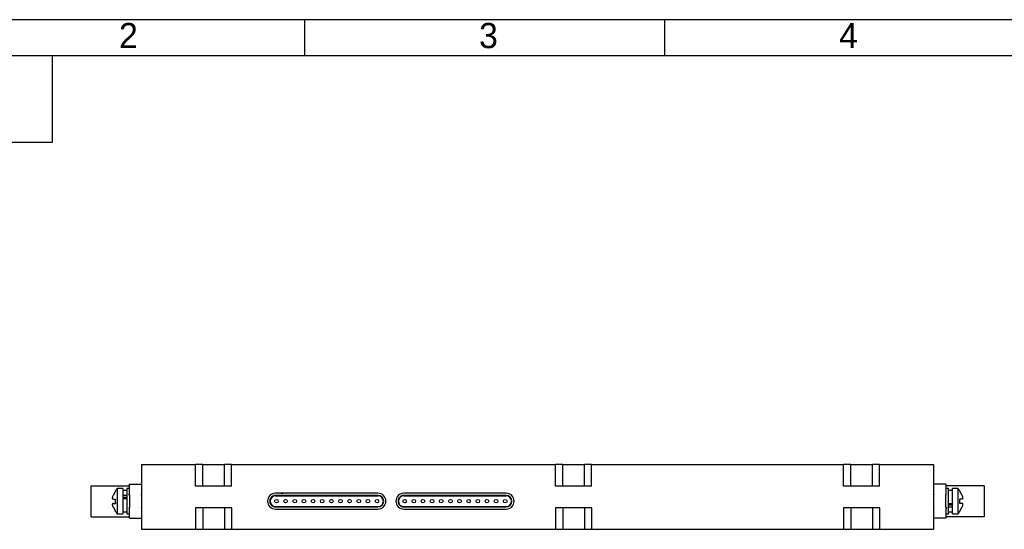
# Model space of a CAD drawing. Header units: millimetres. Extents: x 0 to 420, y 0 to 297.
# Tile 6 of 7: x 80 to 217, y 226 to 297. Entities that reach past the tile are written whole.
import ezdxf

# ---------------------------------------------------------------- set-up
doc = ezdxf.new("R2010")
doc.units = ezdxf.units.MM
for name, color, linetype in [('10', 7, 'Continuous'), ('5', 7, 'Continuous'), ('9', 7, 'Continuous')]:
    doc.layers.add(name, color=color, linetype=linetype)
doc.styles.add('SLDTEXTSTYLE1', font='txt')

msp = doc.modelspace()

# ---------------------------------------------------------------- linework, layer by layer
at = {"color": 7, "linetype": 'Continuous', "lineweight": 25}
for p, q in [((97.37, 235.286), (97.37, 226.286)), ((97.37, 235.286), (104.87, 235.286)), ((104.87, 232.286), (104.87, 235.286)), ((105.87, 235.286), (104.87, 235.286)), ((105.87, 232.286), (105.87, 235.286)), ((105.87, 235.286), (108.87, 235.286)), ((108.87, 232.286), (108.87, 235.286)), ((109.87, 235.286), (108.87, 235.286)), ((109.87, 232.286), (109.87, 235.286)), ((109.87, 235.286), (154.87, 235.286)), ((109.87, 232.286), (109.87, 235.286)), ((109.87, 235.286), (109.87, 235.286)), ((154.87, 232.286), (154.87, 235.286)), ((155.87, 235.286), (154.87, 235.286)), ((155.87, 232.286), (155.87, 235.286)), ((155.87, 235.286), (158.87, 235.286)), ((158.87, 232.286), (158.87, 235.286)), ((159.87, 235.286), (158.87, 235.286)), ((159.87, 232.286), (159.87, 235.286)), ((159.87, 235.286), (194.87, 235.286)), ((159.87, 232.286), (159.87, 235.286)), ((159.87, 235.286), (159.87, 235.286)), ((194.87, 232.286), (194.87, 235.286)), ((195.87, 235.286), (194.87, 235.286)), ((195.87, 232.286), (195.87, 235.286)), ((195.87, 235.286), (198.87, 235.286)), ((198.87, 232.286), (198.87, 235.286)), ((199.87, 235.286), (198.87, 235.286)), ((199.87, 232.286), (199.87, 235.286)), ((199.87, 235.286), (207.37, 235.286)), ((199.87, 232.286), (199.87, 235.286)), ((199.87, 235.286), (199.87, 235.286)), ((207.37, 235.286), (207.37, 226.286)), ((95.67, 231.016), (95.67, 232.536)), ((95.67, 232.536), (97.37, 232.536)), ((209.07, 232.536), (207.37, 232.536)), ((209.07, 232.536), (209.07, 231.018)), ((90.37, 232.336), (95.67, 232.336)), ((90.37, 228.036), (90.37, 232.336)), ((93.732, 231.57), (93.409, 230.986)), ((94.77, 231.936), (93.97, 231.936)), ((93.97, 231.936), (93.97, 228.436)), ((94.77, 231.936), (94.77, 228.436)), ((95.32, 231.686), (94.77, 231.686)), ((95.67, 231.936), (95.32, 231.936)), ((95.32, 231.936), (95.32, 228.436)), ((109.87, 232.286), (104.87, 232.286)), ((109.87, 232.286), (109.87, 232.286)), ((130.198, 231.286), (115.978, 231.286)), ((148.003, 231.286), (133.783, 231.286)), ((159.87, 232.286), (154.87, 232.286)), ((159.87, 232.286), (159.87, 232.286)), ((199.87, 232.286), (194.87, 232.286)), ((199.87, 232.286), (199.87, 232.286)), ((209.03, 231.183), (209.022, 231.169)), ((214.37, 232.336), (209.07, 232.336)), ((209.42, 231.936), (209.07, 231.936)), ((209.42, 228.436), (209.42, 231.936)), ((209.97, 231.686), (209.42, 231.686)), ((210.77, 231.936), (209.97, 231.936)), ((209.97, 228.436), (209.97, 231.936)), ((210.77, 228.436), (210.77, 231.936)), ((211.008, 231.57), (211.009, 231.571)), ((211.331, 230.986), (211.008, 231.57)), ((214.37, 232.336), (214.37, 228.036)), ((93.409, 230.486), (93.732, 230.486)), ((93.409, 229.886), (93.732, 229.886)), ((94.77, 231.031), (95.32, 231.031)), ((94.77, 230.75), (95.32, 230.75)), ((95.32, 230.529), (94.77, 230.529)), ((95.67, 231.031), (95.67, 229.354)), ((95.724, 231.014), (95.719, 231.007)), ((130.209, 230.986), (115.978, 230.986)), ((115.978, 230.936), (130.198, 230.936)), ((148.014, 230.986), (133.783, 230.986)), ((133.783, 230.936), (148.003, 230.936)), ((209.07, 229.342), (209.07, 231.018)), ((209.42, 229.843), (209.97, 229.843)), ((211.331, 230.486), (211.008, 230.486)), ((211.331, 229.886), (211.008, 229.886)), ((93.409, 229.386), (93.732, 228.803)), ((93.732, 228.803), (93.731, 228.802)), ((93.97, 228.436), (94.77, 228.436)), ((94.77, 228.686), (95.32, 228.686)), ((95.32, 228.436), (95.67, 228.436)), ((95.67, 227.836), (95.67, 229.354)), ((95.71, 229.19), (95.718, 229.203)), ((109.87, 229.286), (104.87, 229.286)), ((104.87, 229.286), (104.87, 226.286)), ((105.87, 229.286), (105.87, 226.286)), ((108.87, 229.286), (108.87, 226.286)), ((109.87, 229.286), (109.87, 226.286)), ((109.87, 229.286), (109.87, 226.286)), ((109.87, 229.286), (109.87, 229.286)), ((115.978, 229.436), (130.198, 229.436)), ((115.978, 229.386), (130.198, 229.386)), ((115.978, 229.086), (130.198, 229.086)), ((133.783, 229.436), (148.003, 229.436)), ((133.783, 229.386), (148.003, 229.386)), ((133.783, 229.086), (148.003, 229.086)), ((159.87, 229.286), (154.87, 229.286)), ((154.87, 229.286), (154.87, 226.286)), ((155.87, 229.286), (155.87, 226.286)), ((158.87, 229.286), (158.87, 226.286)), ((159.87, 229.286), (159.87, 226.286)), ((159.87, 229.286), (159.87, 226.286)), ((159.87, 229.286), (159.87, 229.286)), ((199.87, 229.286), (194.87, 229.286)), ((194.87, 229.286), (194.87, 226.286)), ((195.87, 229.286), (195.87, 226.286)), ((198.87, 229.286), (198.87, 226.286)), ((199.87, 229.286), (199.87, 226.286)), ((199.87, 229.286), (199.87, 226.286)), ((199.87, 229.286), (199.87, 229.286)), ((209.016, 229.358), (209.021, 229.366)), ((209.07, 229.357), (209.07, 227.836)), ((209.07, 228.436), (209.42, 228.436)), ((209.97, 229.622), (209.42, 229.622)), ((209.97, 229.341), (209.42, 229.341)), ((209.42, 228.686), (209.97, 228.686)), ((209.97, 228.436), (210.77, 228.436)), ((211.008, 228.803), (211.331, 229.386)), ((90.37, 228.036), (95.67, 228.036)), ((95.67, 227.836), (97.37, 227.836)), ((209.07, 227.836), (207.37, 227.836)), ((214.37, 228.036), (209.07, 228.036)), ((97.37, 226.286), (104.87, 226.286)), ((104.87, 226.286), (105.87, 226.286)), ((105.87, 226.286), (108.87, 226.286)), ((108.87, 226.286), (109.87, 226.286)), ((109.87, 226.286), (154.87, 226.286)), ((109.87, 226.286), (109.87, 226.286)), ((154.87, 226.286), (155.87, 226.286)), ((155.87, 226.286), (158.87, 226.286)), ((158.87, 226.286), (159.87, 226.286)), ((159.87, 226.286), (194.87, 226.286)), ((159.87, 226.286), (159.87, 226.286)), ((194.87, 226.286), (195.87, 226.286)), ((195.87, 226.286), (198.87, 226.286)), ((198.87, 226.286), (199.87, 226.286)), ((199.87, 226.286), (207.37, 226.286)), ((199.87, 226.286), (199.87, 226.286))]:
    msp.add_line(p, q, dxfattribs=at)
for centre in [(116.103, 230.186), (117.373, 230.186), (118.643, 230.186), (119.913, 230.186), (121.183, 230.186), (122.453, 230.186), (123.723, 230.186), (124.993, 230.186), (126.263, 230.186), (127.533, 230.186), (128.803, 230.186), (130.073, 230.186), (133.908, 230.186), (135.178, 230.186), (136.448, 230.186), (137.718, 230.186), (138.988, 230.186), (140.258, 230.186), (141.528, 230.186), (142.798, 230.186), (144.068, 230.186), (145.338, 230.186), (146.608, 230.186), (147.878, 230.186)]:
    msp.add_circle(centre, 0.25, dxfattribs=at)
for centre, radius, start, end in [((98.296, 228.605), 5.46, 142.40156, 146.97349), ((115.978, 230.186), 1.1, 89.99973, 269.99973), ((130.198, 230.186), 1.1, 269.99973, 89.99973), ((133.783, 230.186), 1.1, 89.99973, 269.99973), ((148.003, 230.186), 1.1, 269.99973, 89.99973), ((206.444, 228.605), 5.46, 32.9874, 37.59844), ((115.978, 230.186), 0.8, 89.99962, 270.00038), ((115.978, 230.186), 0.75, 90.00027, 270.00027), ((130.198, 230.186), 0.8, 270.00193, 89.25172), ((130.198, 230.186), 0.75, 270.00027, 90.00027), ((133.783, 230.186), 0.8, 89.99962, 270.00038), ((133.783, 230.186), 0.75, 90.00027, 270.00027), ((148.003, 230.186), 0.8, 270.00193, 89.25172), ((148.003, 230.186), 0.75, 270.00027, 90.00027), ((98.296, 231.767), 5.46, 212.9874, 217.59844), ((206.444, 231.767), 5.46, 322.40156, 326.97349)]:
    msp.add_arc(centre, radius, start, end, dxfattribs=at)
for points, knots in [([(93.731, 231.571), (93.726, 231.573), (93.721, 231.576), (93.731, 231.57), (93.732, 231.57)], [0, 0, 0, 0, 0.9174165, 1, 1, 1, 1]), ([(95.651, 231.01), (95.634, 231.039), (95.604, 231.092), (95.573, 231.145), (95.559, 231.169)], [0, 0, 0, 0, 0.54533375, 1, 1, 1, 1]), ([(97.37, 231.116), (97.366, 231.108), (97.346, 231.074), (97.326, 231.041), (97.311, 231.014)], [0, 0, 0, 0, 0.2222734, 1, 1, 1, 1]), ([(116.751, 231.286), (116.754, 231.286), (116.771, 231.286), (116.849, 231.286), (116.99, 231.286), (117.055, 231.286)], [0, 0, 0, 0, 0.0757779, 0.575634, 1, 1, 1, 1]), ([(207.435, 231.169), (207.421, 231.145), (207.399, 231.108), (207.378, 231.071), (207.37, 231.057)], [0, 0, 0, 0, 0.6476939, 1, 1, 1, 1]), ([(93.409, 230.986), (93.386, 230.933), (93.343, 230.834), (93.305, 230.695), (93.302, 230.59), (93.33, 230.519), (93.37, 230.49), (93.399, 230.487), (93.409, 230.486)], [0, 0, 0, 0, 0.2138622, 0.3936336, 0.574217, 0.736903, 0.9120015, 1, 1, 1, 1]), ([(93.409, 229.886), (93.386, 229.881), (93.343, 229.873), (93.305, 229.801), (93.302, 229.702), (93.33, 229.58), (93.37, 229.473), (93.399, 229.408), (93.409, 229.386)], [0, 0, 0, 0, 0.2138622, 0.3936336, 0.574217, 0.736903, 0.9120015, 1, 1, 1, 1]), ([(93.732, 230.486), (93.722, 230.294), (93.712, 230.093), (93.731, 229.894), (93.732, 229.886)], [0, 0, 0, 0, 0.9587009, 1, 1, 1, 1]), ([(95.727, 231.014), (95.713, 231.014), (95.687, 231.014), (95.662, 231.014), (95.649, 231.014)], [0, 0, 0, 0, 0.5099963, 1, 1, 1, 1]), ([(211.008, 229.886), (211.018, 230.079), (211.028, 230.279), (211.009, 230.478), (211.008, 230.486)], [0, 0, 0, 0, 0.9587009, 1, 1, 1, 1]), ([(211.331, 230.486), (211.354, 230.491), (211.397, 230.5), (211.435, 230.571), (211.438, 230.671), (211.41, 230.792), (211.37, 230.899), (211.341, 230.964), (211.331, 230.986)], [0, 0, 0, 0, 0.2138622, 0.3936336, 0.574217, 0.736903, 0.9120015, 1, 1, 1, 1]), ([(211.331, 229.386), (211.354, 229.44), (211.397, 229.539), (211.435, 229.677), (211.438, 229.783), (211.41, 229.853), (211.37, 229.883), (211.341, 229.885), (211.331, 229.886)], [0, 0, 0, 0, 0.2138622, 0.3936336, 0.574217, 0.736903, 0.9120015, 1, 1, 1, 1]), ([(97.305, 229.203), (97.319, 229.227), (97.341, 229.265), (97.362, 229.302), (97.37, 229.315)], [0, 0, 0, 0, 0.6476939, 1, 1, 1, 1]), ([(207.37, 229.257), (207.374, 229.264), (207.394, 229.298), (207.414, 229.332), (207.429, 229.358)], [0, 0, 0, 0, 0.2222734, 1, 1, 1, 1]), ([(209.013, 229.358), (209.027, 229.358), (209.053, 229.358), (209.078, 229.358), (209.091, 229.358)], [0, 0, 0, 0, 0.5099963, 1, 1, 1, 1]), ([(209.089, 229.362), (209.106, 229.334), (209.136, 229.281), (209.167, 229.228), (209.181, 229.204)], [0, 0, 0, 0, 0.54533375, 1, 1, 1, 1]), ([(211.009, 228.802), (211.014, 228.799), (211.019, 228.796), (211.009, 228.802), (211.008, 228.803)], [0, 0, 0, 0, 0.9174165, 1, 1, 1, 1])]:
    msp.add_open_spline(points, degree=3, knots=knots, dxfattribs=at)
at = {"layer": '5'}
for p, q in [((120, 297), (120, 292)), ((170, 297), (170, 292))]:
    msp.add_line(p, q, dxfattribs=at)
at = {"layer": '5', "color": 7, "lineweight": 25}
for p, q in [((415, 292), (25, 292)), ((85, 280), (85, 292)), ((25, 280), (85, 280))]:
    msp.add_line(p, q, dxfattribs=at)
at = {"layer": '9', "color": 7}
msp.add_line((420, 297), (0, 297), dxfattribs=at)

# ---------------------------------------------------------------- texts
at = {"layer": '10', "char_height": 3.5, "attachment_point": 2, "style": 'SLDTEXTSTYLE1'}
for s, insert in [('2', (95.544, 296.552)), ('3', (145.544, 296.552)), ('4', (195.544, 296.552))]:
    msp.add_mtext(s, dxfattribs=dict(at, insert=insert))

doc.saveas('drawing.dxf')
